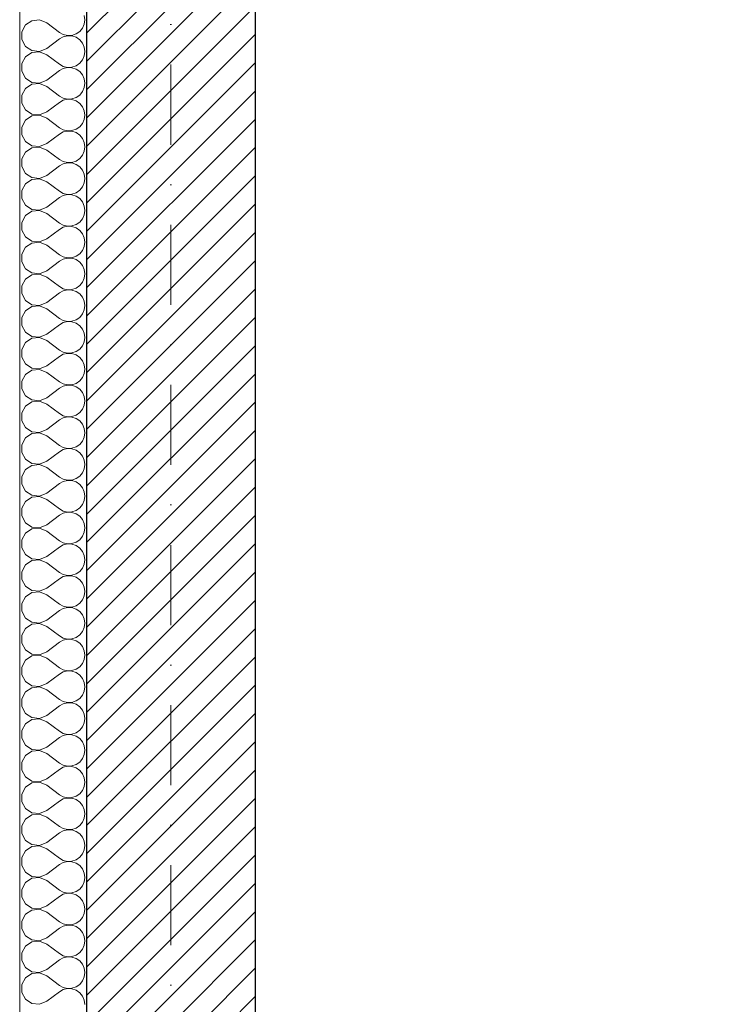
# Model space of a CAD drawing. Header units: millimetres. Extents: x 172139 to 266886, y 89525 to 138225.
# Tile 3 of 72: x 179075 to 180657, y 107929 to 110143. Entities that reach past the tile are written whole.
import ezdxf

# ---------------------------------------------------------------- set-up
doc = ezdxf.new("R2010")
doc.units = ezdxf.units.MM
doc.header["$MEASUREMENT"] = 0
doc.linetypes.add('Kropki i Kreski', pattern=[360, 180, -90, 0, -90])
for name, color, linetype in [('Konstrukcja - Siatki mod', 7, 'Continuous'), ('KR_INW', 7, 'Continuous'), ('NAPIS_SODON', 7, 'Continuous')]:
    doc.layers.add(name, color=color, linetype=linetype)
doc.layers.add('Konstrukcja - Siatki mod_Nr_pióra__48', color=7, linetype='Continuous', lineweight=15, true_color=0xa80f02)
doc.layers.add('KR_INW_Nr_pióra__102', color=7, linetype='Continuous', lineweight=5, true_color=0xcccccc)
for name, color, linetype, lineweight in [('KR_INW_Nr_pióra__101', 252, 'Continuous', 5), ('KR_INW_Nr_pióra__27', 7, 'Continuous', 25), ('KR_INW_Nr_pióra__47', 7, 'Continuous', 15), ('NAPIS_SODON_Nr_pióra__1', 7, 'Continuous', 13)]:
    doc.layers.add(name, color=color, linetype=linetype, lineweight=lineweight)

# ---------------------------------------------------------------- blocks, each defined once
blk = doc.blocks.new('Strop_1', base_point=(179225, 121523.3))
at = {"layer": 'NAPIS_SODON_Nr_pióra__1', "linetype": 'Continuous', "flags": 128}
blk.add_lwpolyline([(179225, 121523.3), (179225.9, 107003.8), (250898.3, 107008.3), (250897.4, 121527.8)], close=True, dxfattribs=at)
blk = doc.blocks.new('*X135')
at = {"layer": 'KR_INW_Nr_pióra__102', "linetype": 'Continuous'}
for p, q in [((179102.4, 110140.8), (179088, 110131.2)), ((179119.8, 110142.4), (179102.4, 110140.8)), ((179135.8, 110135.7), (179119.8, 110142.4)), ((179221.5, 110142.9), (179220.2, 110152.6)), ((179220.2, 110133.1), (179221.5, 110142.9)), ((179088, 110131.2), (179079.7, 110115.8)), ((179135.8, 110135.7), (179164.4, 110114.3)), ((179201.8, 110110.9), (179209.9, 110116.5)), ((179209.9, 110116.5), (179216.2, 110124.1)), ((179216.2, 110124.1), (179220.2, 110133.1)), ((179079.7, 110115.8), (179079.7, 110098.4)), ((179079.7, 110098.4), (179088, 110083.1)), ((179135.8, 110078.6), (179164.4, 110100)), ((179164.4, 110114.3), (179173, 110109.5)), ((179173, 110104.8), (179164.4, 110100)), ((179173, 110109.5), (179182.6, 110107.3)), ((179182.6, 110107), (179173, 110104.8)), ((179182.6, 110107.3), (179192.4, 110107.8)), ((179192.4, 110106.5), (179182.6, 110107)), ((179192.4, 110107.8), (179201.8, 110110.9)), ((179201.8, 110103.4), (179192.4, 110106.5)), ((179209.9, 110097.8), (179201.8, 110103.4)), ((179216.2, 110090.2), (179209.9, 110097.8)), ((179088, 110083.1), (179102.4, 110073.5)), ((179102.4, 110073.5), (179119.8, 110071.8)), ((179119.8, 110071.8), (179135.8, 110078.6)), ((179220.2, 110081.2), (179216.2, 110090.2)), ((179221.5, 110071.4), (179220.2, 110081.2)), ((179088, 110059.7), (179079.7, 110044.4)), ((179102.4, 110069.4), (179088, 110059.7)), ((179119.8, 110071), (179102.4, 110069.4)), ((179135.8, 110064.3), (179119.8, 110071)), ((179135.8, 110064.3), (179164.4, 110042.9)), ((179209.9, 110045.1), (179216.2, 110052.7)), ((179216.2, 110052.7), (179220.2, 110061.7)), ((179220.2, 110061.7), (179221.5, 110071.4)), ((179079.7, 110044.4), (179079.7, 110027)), ((179135.8, 110007.1), (179164.4, 110028.6)), ((179164.4, 110042.9), (179173, 110038.1)), ((179173, 110033.3), (179164.4, 110028.6)), ((179173, 110038.1), (179182.6, 110035.9)), ((179182.6, 110035.6), (179173, 110033.3)), ((179182.6, 110035.9), (179192.4, 110036.3)), ((179192.4, 110035.1), (179182.6, 110035.6)), ((179192.4, 110036.3), (179201.8, 110039.5)), ((179201.8, 110031.9), (179192.4, 110035.1)), ((179201.8, 110039.5), (179209.9, 110045.1)), ((179209.9, 110026.4), (179201.8, 110031.9)), ((179079.7, 110027), (179088, 110011.7)), ((179088, 110011.7), (179102.4, 110002.1)), ((179119.8, 110000.4), (179135.8, 110007.1)), ((179216.2, 110018.8), (179209.9, 110026.4)), ((179220.2, 110009.8), (179216.2, 110018.8)), ((179221.5, 110000), (179220.2, 110009.8)), ((179088, 109988.3), (179079.7, 109973)), ((179102.4, 109997.9), (179088, 109988.3)), ((179102.4, 110002.1), (179119.8, 110000.4)), ((179119.8, 109999.6), (179102.4, 109997.9)), ((179135.8, 109992.9), (179119.8, 109999.6)), ((179135.8, 109992.9), (179164.4, 109971.4)), ((179216.2, 109981.2), (179220.2, 109990.2)), ((179220.2, 109990.2), (179221.5, 110000)), ((179079.7, 109973), (179079.7, 109955.6)), ((179164.4, 109971.4), (179173, 109966.7)), ((179173, 109961.9), (179164.4, 109957.1)), ((179173, 109966.7), (179182.6, 109964.4)), ((179182.6, 109964.1), (179173, 109961.9)), ((179182.6, 109964.4), (179192.4, 109964.9)), ((179192.4, 109963.7), (179182.6, 109964.1)), ((179192.4, 109964.9), (179201.8, 109968.1)), ((179201.8, 109960.5), (179192.4, 109963.7)), ((179201.8, 109968.1), (179209.9, 109973.6)), ((179209.9, 109973.6), (179216.2, 109981.2)), ((179079.7, 109955.6), (179088, 109940.3)), ((179088, 109940.3), (179102.4, 109930.6)), ((179135.8, 109935.7), (179164.4, 109957.1)), ((179209.9, 109954.9), (179201.8, 109960.5)), ((179216.2, 109947.3), (179209.9, 109954.9)), ((179220.2, 109938.3), (179216.2, 109947.3)), ((179102.4, 109926.5), (179088, 109916.9)), ((179102.4, 109930.6), (179119.8, 109929)), ((179119.8, 109928.2), (179102.4, 109926.5)), ((179119.8, 109929), (179135.8, 109935.7)), ((179135.8, 109921.4), (179119.8, 109928.2)), ((179135.8, 109921.4), (179164.4, 109900)), ((179216.2, 109909.8), (179220.2, 109918.8)), ((179221.5, 109928.6), (179220.2, 109938.3)), ((179220.2, 109918.8), (179221.5, 109928.6)), ((179088, 109916.9), (179079.7, 109901.6)), ((179079.7, 109901.6), (179079.7, 109884.2)), ((179164.4, 109900), (179173, 109895.2)), ((179173, 109895.2), (179182.6, 109893)), ((179192.4, 109893.5), (179201.8, 109896.6)), ((179201.8, 109896.6), (179209.9, 109902.2)), ((179209.9, 109902.2), (179216.2, 109909.8)), ((179079.7, 109884.2), (179088, 109868.8)), ((179135.8, 109864.3), (179164.4, 109885.7)), ((179173, 109890.5), (179164.4, 109885.7)), ((179182.6, 109892.7), (179173, 109890.5)), ((179182.6, 109893), (179192.4, 109893.5)), ((179192.4, 109892.2), (179182.6, 109892.7)), ((179201.8, 109889.1), (179192.4, 109892.2)), ((179209.9, 109883.5), (179201.8, 109889.1)), ((179216.2, 109875.9), (179209.9, 109883.5)), ((179220.2, 109866.9), (179216.2, 109875.9)), ((179088, 109868.8), (179102.4, 109859.2)), ((179102.4, 109855.1), (179088, 109845.5)), ((179102.4, 109859.2), (179119.8, 109857.6)), ((179119.8, 109856.7), (179102.4, 109855.1)), ((179119.8, 109857.6), (179135.8, 109864.3)), ((179135.8, 109850), (179119.8, 109856.7)), ((179221.5, 109857.1), (179220.2, 109866.9)), ((179220.2, 109847.4), (179221.5, 109857.1)), ((179088, 109845.5), (179079.7, 109830.1)), ((179079.7, 109830.1), (179079.7, 109812.7)), ((179135.8, 109850), (179164.4, 109828.6)), ((179164.4, 109828.6), (179173, 109823.8)), ((179201.8, 109825.2), (179209.9, 109830.8)), ((179209.9, 109830.8), (179216.2, 109838.4)), ((179216.2, 109838.4), (179220.2, 109847.4)), ((179079.7, 109812.7), (179088, 109797.4)), ((179135.8, 109792.9), (179164.4, 109814.3)), ((179173, 109819.1), (179164.4, 109814.3)), ((179173, 109823.8), (179182.6, 109821.6)), ((179182.6, 109821.3), (179173, 109819.1)), ((179182.6, 109821.6), (179192.4, 109822.1)), ((179192.4, 109820.8), (179182.6, 109821.3)), ((179192.4, 109822.1), (179201.8, 109825.2)), ((179201.8, 109817.7), (179192.4, 109820.8)), ((179209.9, 109812.1), (179201.8, 109817.7)), ((179216.2, 109804.5), (179209.9, 109812.1)), ((179088, 109797.4), (179102.4, 109787.8)), ((179102.4, 109787.8), (179119.8, 109786.1)), ((179119.8, 109785.3), (179102.4, 109783.7)), ((179119.8, 109786.1), (179135.8, 109792.9)), ((179135.8, 109778.6), (179119.8, 109785.3)), ((179220.2, 109795.5), (179216.2, 109804.5)), ((179221.5, 109785.7), (179220.2, 109795.5)), ((179220.2, 109776), (179221.5, 109785.7)), ((179088, 109774), (179079.7, 109758.7)), ((179102.4, 109783.7), (179088, 109774)), ((179135.8, 109778.6), (179164.4, 109757.1)), ((179209.9, 109759.4), (179216.2, 109766.9)), ((179216.2, 109766.9), (179220.2, 109776)), ((179079.7, 109758.7), (179079.7, 109741.3)), ((179079.7, 109741.3), (179088, 109726)), ((179135.8, 109721.4), (179164.4, 109742.9)), ((179164.4, 109757.1), (179173, 109752.4)), ((179173, 109747.6), (179164.4, 109742.9)), ((179173, 109752.4), (179182.6, 109750.1)), ((179182.6, 109749.9), (179173, 109747.6)), ((179182.6, 109750.1), (179192.4, 109750.6)), ((179192.4, 109749.4), (179182.6, 109749.9)), ((179192.4, 109750.6), (179201.8, 109753.8)), ((179201.8, 109746.2), (179192.4, 109749.4)), ((179201.8, 109753.8), (179209.9, 109759.4)), ((179209.9, 109740.6), (179201.8, 109746.2)), ((179216.2, 109733.1), (179209.9, 109740.6)), ((179088, 109726), (179102.4, 109716.3)), ((179119.8, 109714.7), (179135.8, 109721.4)), ((179220.2, 109724), (179216.2, 109733.1)), ((179221.5, 109714.3), (179220.2, 109724)), ((179088, 109702.6), (179079.7, 109687.3)), ((179102.4, 109712.2), (179088, 109702.6)), ((179102.4, 109716.3), (179119.8, 109714.7)), ((179119.8, 109713.9), (179102.4, 109712.2)), ((179135.8, 109707.1), (179119.8, 109713.9)), ((179135.8, 109707.1), (179164.4, 109685.7)), ((179216.2, 109695.5), (179220.2, 109704.5)), ((179220.2, 109704.5), (179221.5, 109714.3)), ((179079.7, 109687.3), (179079.7, 109669.9)), ((179164.4, 109685.7), (179173, 109680.9)), ((179173, 109676.2), (179164.4, 109671.4)), ((179173, 109680.9), (179182.6, 109678.7)), ((179182.6, 109678.4), (179173, 109676.2)), ((179182.6, 109678.7), (179192.4, 109679.2)), ((179192.4, 109677.9), (179182.6, 109678.4)), ((179192.4, 109679.2), (179201.8, 109682.3)), ((179201.8, 109674.8), (179192.4, 109677.9)), ((179201.8, 109682.3), (179209.9, 109687.9)), ((179209.9, 109669.2), (179201.8, 109674.8)), ((179209.9, 109687.9), (179216.2, 109695.5)), ((179079.7, 109669.9), (179088, 109654.5)), ((179088, 109654.5), (179102.4, 109644.9)), ((179135.8, 109650), (179164.4, 109671.4)), ((179216.2, 109661.6), (179209.9, 109669.2)), ((179220.2, 109652.6), (179216.2, 109661.6)), ((179221.5, 109642.9), (179220.2, 109652.6)), ((179088, 109631.2), (179079.7, 109615.8)), ((179102.4, 109640.8), (179088, 109631.2)), ((179102.4, 109644.9), (179119.8, 109643.3)), ((179119.8, 109642.4), (179102.4, 109640.8)), ((179119.8, 109643.3), (179135.8, 109650)), ((179135.8, 109635.7), (179119.8, 109642.4)), ((179135.8, 109635.7), (179164.4, 109614.3)), ((179216.2, 109624.1), (179220.2, 109633.1)), ((179220.2, 109633.1), (179221.5, 109642.9)), ((179079.7, 109615.8), (179079.7, 109598.4)), ((179164.4, 109614.3), (179173, 109609.5)), ((179173, 109609.5), (179182.6, 109607.3)), ((179182.6, 109607.3), (179192.4, 109607.8)), ((179192.4, 109607.8), (179201.8, 109610.9)), ((179201.8, 109610.9), (179209.9, 109616.5)), ((179209.9, 109616.5), (179216.2, 109624.1)), ((179079.7, 109598.4), (179088, 109583.1)), ((179135.8, 109578.6), (179164.4, 109600)), ((179173, 109604.8), (179164.4, 109600)), ((179182.6, 109607), (179173, 109604.8)), ((179192.4, 109606.5), (179182.6, 109607)), ((179201.8, 109603.4), (179192.4, 109606.5)), ((179209.9, 109597.8), (179201.8, 109603.4)), ((179216.2, 109590.2), (179209.9, 109597.8)), ((179220.2, 109581.2), (179216.2, 109590.2)), ((179088, 109583.1), (179102.4, 109573.5)), ((179102.4, 109569.4), (179088, 109559.7)), ((179102.4, 109573.5), (179119.8, 109571.8)), ((179119.8, 109571), (179102.4, 109569.4)), ((179119.8, 109571.8), (179135.8, 109578.6)), ((179135.8, 109564.3), (179119.8, 109571)), ((179135.8, 109564.3), (179164.4, 109542.9)), ((179221.5, 109571.4), (179220.2, 109581.2)), ((179220.2, 109561.7), (179221.5, 109571.4)), ((179088, 109559.7), (179079.7, 109544.4)), ((179079.7, 109544.4), (179079.7, 109527)), ((179164.4, 109542.9), (179173, 109538.1)), ((179201.8, 109539.5), (179209.9, 109545.1)), ((179209.9, 109545.1), (179216.2, 109552.7)), ((179216.2, 109552.7), (179220.2, 109561.7)), ((179079.7, 109527), (179088, 109511.7)), ((179135.8, 109507.1), (179164.4, 109528.6)), ((179173, 109533.3), (179164.4, 109528.6)), ((179173, 109538.1), (179182.6, 109535.9)), ((179182.6, 109535.6), (179173, 109533.3)), ((179182.6, 109535.9), (179192.4, 109536.3)), ((179192.4, 109535.1), (179182.6, 109535.6)), ((179192.4, 109536.3), (179201.8, 109539.5)), ((179201.8, 109531.9), (179192.4, 109535.1)), ((179209.9, 109526.4), (179201.8, 109531.9)), ((179216.2, 109518.8), (179209.9, 109526.4)), ((179220.2, 109509.8), (179216.2, 109518.8)), ((179088, 109511.7), (179102.4, 109502.1)), ((179102.4, 109497.9), (179088, 109488.3)), ((179102.4, 109502.1), (179119.8, 109500.4)), ((179119.8, 109499.6), (179102.4, 109497.9)), ((179119.8, 109500.4), (179135.8, 109507.1)), ((179135.8, 109492.9), (179119.8, 109499.6)), ((179221.5, 109500), (179220.2, 109509.8)), ((179220.2, 109490.2), (179221.5, 109500)), ((179088, 109488.3), (179079.7, 109473)), ((179135.8, 109492.9), (179164.4, 109471.4)), ((179209.9, 109473.6), (179216.2, 109481.2)), ((179216.2, 109481.2), (179220.2, 109490.2)), ((179079.7, 109473), (179079.7, 109455.6)), ((179079.7, 109455.6), (179088, 109440.3)), ((179135.8, 109435.7), (179164.4, 109457.1)), ((179164.4, 109471.4), (179173, 109466.7)), ((179173, 109461.9), (179164.4, 109457.1)), ((179173, 109466.7), (179182.6, 109464.4)), ((179182.6, 109464.1), (179173, 109461.9)), ((179182.6, 109464.4), (179192.4, 109464.9)), ((179192.4, 109463.7), (179182.6, 109464.1)), ((179192.4, 109464.9), (179201.8, 109468.1)), ((179201.8, 109460.5), (179192.4, 109463.7)), ((179201.8, 109468.1), (179209.9, 109473.6)), ((179209.9, 109454.9), (179201.8, 109460.5)), ((179216.2, 109447.3), (179209.9, 109454.9)), ((179088, 109440.3), (179102.4, 109430.6)), ((179102.4, 109430.6), (179119.8, 109429)), ((179119.8, 109429), (179135.8, 109435.7)), ((179220.2, 109438.3), (179216.2, 109447.3)), ((179221.5, 109428.6), (179220.2, 109438.3)), ((179088, 109416.9), (179079.7, 109401.6)), ((179102.4, 109426.5), (179088, 109416.9)), ((179119.8, 109428.2), (179102.4, 109426.5)), ((179135.8, 109421.4), (179119.8, 109428.2)), ((179135.8, 109421.4), (179164.4, 109400)), ((179209.9, 109402.2), (179216.2, 109409.8)), ((179216.2, 109409.8), (179220.2, 109418.8)), ((179220.2, 109418.8), (179221.5, 109428.6)), ((179079.7, 109401.6), (179079.7, 109384.2)), ((179135.8, 109364.3), (179164.4, 109385.7)), ((179164.4, 109400), (179173, 109395.2)), ((179173, 109390.5), (179164.4, 109385.7)), ((179173, 109395.2), (179182.6, 109393)), ((179182.6, 109392.7), (179173, 109390.5)), ((179182.6, 109393), (179192.4, 109393.5)), ((179192.4, 109392.2), (179182.6, 109392.7)), ((179192.4, 109393.5), (179201.8, 109396.6)), ((179201.8, 109389.1), (179192.4, 109392.2)), ((179201.8, 109396.6), (179209.9, 109402.2)), ((179209.9, 109383.5), (179201.8, 109389.1)), ((179079.7, 109384.2), (179088, 109368.8)), ((179088, 109368.8), (179102.4, 109359.2)), ((179119.8, 109357.6), (179135.8, 109364.3)), ((179216.2, 109375.9), (179209.9, 109383.5)), ((179220.2, 109366.9), (179216.2, 109375.9)), ((179221.5, 109357.1), (179220.2, 109366.9)), ((179088, 109345.5), (179079.7, 109330.1)), ((179102.4, 109355.1), (179088, 109345.5)), ((179102.4, 109359.2), (179119.8, 109357.6)), ((179119.8, 109356.7), (179102.4, 109355.1)), ((179135.8, 109350), (179119.8, 109356.7)), ((179135.8, 109350), (179164.4, 109328.6)), ((179216.2, 109338.4), (179220.2, 109347.4)), ((179220.2, 109347.4), (179221.5, 109357.1)), ((179079.7, 109330.1), (179079.7, 109312.7)), ((179164.4, 109328.6), (179173, 109323.8)), ((179173, 109323.8), (179182.6, 109321.6)), ((179182.6, 109321.3), (179173, 109319.1)), ((179182.6, 109321.6), (179192.4, 109322.1)), ((179192.4, 109320.8), (179182.6, 109321.3)), ((179192.4, 109322.1), (179201.8, 109325.2)), ((179201.8, 109317.7), (179192.4, 109320.8)), ((179201.8, 109325.2), (179209.9, 109330.8)), ((179209.9, 109330.8), (179216.2, 109338.4)), ((179079.7, 109312.7), (179088, 109297.4)), ((179088, 109297.4), (179102.4, 109287.8)), ((179135.8, 109292.9), (179164.4, 109314.3)), ((179173, 109319.1), (179164.4, 109314.3)), ((179209.9, 109312.1), (179201.8, 109317.7)), ((179216.2, 109304.5), (179209.9, 109312.1)), ((179220.2, 109295.5), (179216.2, 109304.5)), ((179102.4, 109283.7), (179088, 109274)), ((179102.4, 109287.8), (179119.8, 109286.1)), ((179119.8, 109285.3), (179102.4, 109283.7)), ((179119.8, 109286.1), (179135.8, 109292.9)), ((179135.8, 109278.6), (179119.8, 109285.3)), ((179135.8, 109278.6), (179164.4, 109257.1)), ((179216.2, 109266.9), (179220.2, 109276)), ((179221.5, 109285.7), (179220.2, 109295.5)), ((179220.2, 109276), (179221.5, 109285.7)), ((179088, 109274), (179079.7, 109258.7)), ((179079.7, 109258.7), (179079.7, 109241.3)), ((179164.4, 109257.1), (179173, 109252.4)), ((179192.4, 109250.6), (179201.8, 109253.8)), ((179201.8, 109253.8), (179209.9, 109259.4)), ((179209.9, 109259.4), (179216.2, 109266.9)), ((179079.7, 109241.3), (179088, 109226)), ((179135.8, 109221.4), (179164.4, 109242.9)), ((179173, 109247.6), (179164.4, 109242.9)), ((179173, 109252.4), (179182.6, 109250.1)), ((179182.6, 109249.9), (179173, 109247.6)), ((179182.6, 109250.1), (179192.4, 109250.6)), ((179192.4, 109249.4), (179182.6, 109249.9)), ((179201.8, 109246.2), (179192.4, 109249.4)), ((179209.9, 109240.6), (179201.8, 109246.2)), ((179216.2, 109233.1), (179209.9, 109240.6)), ((179220.2, 109224), (179216.2, 109233.1)), ((179088, 109226), (179102.4, 109216.3)), ((179102.4, 109212.2), (179088, 109202.6)), ((179102.4, 109216.3), (179119.8, 109214.7)), ((179119.8, 109213.9), (179102.4, 109212.2)), ((179119.8, 109214.7), (179135.8, 109221.4)), ((179135.8, 109207.1), (179119.8, 109213.9)), ((179221.5, 109214.3), (179220.2, 109224)), ((179220.2, 109204.5), (179221.5, 109214.3)), ((179088, 109202.6), (179079.7, 109187.3)), ((179079.7, 109187.3), (179079.7, 109169.9)), ((179135.8, 109207.1), (179164.4, 109185.7)), ((179201.8, 109182.3), (179209.9, 109187.9)), ((179209.9, 109187.9), (179216.2, 109195.5)), ((179216.2, 109195.5), (179220.2, 109204.5)), ((179079.7, 109169.9), (179088, 109154.5)), ((179135.8, 109150), (179164.4, 109171.4)), ((179164.4, 109185.7), (179173, 109180.9)), ((179173, 109176.2), (179164.4, 109171.4)), ((179173, 109180.9), (179182.6, 109178.7)), ((179182.6, 109178.4), (179173, 109176.2)), ((179182.6, 109178.7), (179192.4, 109179.2)), ((179192.4, 109177.9), (179182.6, 109178.4)), ((179192.4, 109179.2), (179201.8, 109182.3)), ((179201.8, 109174.8), (179192.4, 109177.9)), ((179209.9, 109169.2), (179201.8, 109174.8)), ((179216.2, 109161.6), (179209.9, 109169.2)), ((179088, 109154.5), (179102.4, 109144.9)), ((179102.4, 109144.9), (179119.8, 109143.3)), ((179119.8, 109142.4), (179102.4, 109140.8)), ((179119.8, 109143.3), (179135.8, 109150)), ((179135.8, 109135.7), (179119.8, 109142.4)), ((179220.2, 109152.6), (179216.2, 109161.6)), ((179221.5, 109142.9), (179220.2, 109152.6)), ((179220.2, 109133.1), (179221.5, 109142.9)), ((179088, 109131.2), (179079.7, 109115.8)), ((179102.4, 109140.8), (179088, 109131.2)), ((179135.8, 109135.7), (179164.4, 109114.3)), ((179209.9, 109116.5), (179216.2, 109124.1)), ((179216.2, 109124.1), (179220.2, 109133.1)), ((179079.7, 109115.8), (179079.7, 109098.4)), ((179079.7, 109098.4), (179088, 109083.1)), ((179135.8, 109078.6), (179164.4, 109100)), ((179164.4, 109114.3), (179173, 109109.5)), ((179173, 109104.8), (179164.4, 109100)), ((179173, 109109.5), (179182.6, 109107.3)), ((179182.6, 109107), (179173, 109104.8)), ((179182.6, 109107.3), (179192.4, 109107.8)), ((179192.4, 109106.5), (179182.6, 109107)), ((179192.4, 109107.8), (179201.8, 109110.9)), ((179201.8, 109103.4), (179192.4, 109106.5)), ((179201.8, 109110.9), (179209.9, 109116.5)), ((179209.9, 109097.8), (179201.8, 109103.4)), ((179088, 109083.1), (179102.4, 109073.5)), ((179119.8, 109071.8), (179135.8, 109078.6)), ((179216.2, 109090.2), (179209.9, 109097.8)), ((179220.2, 109081.2), (179216.2, 109090.2)), ((179221.5, 109071.4), (179220.2, 109081.2)), ((179088, 109059.7), (179079.7, 109044.4)), ((179102.4, 109069.4), (179088, 109059.7)), ((179102.4, 109073.5), (179119.8, 109071.8)), ((179119.8, 109071), (179102.4, 109069.4)), ((179135.8, 109064.3), (179119.8, 109071)), ((179135.8, 109064.3), (179164.4, 109042.9)), ((179216.2, 109052.7), (179220.2, 109061.7)), ((179220.2, 109061.7), (179221.5, 109071.4)), ((179079.7, 109044.4), (179079.7, 109027)), ((179164.4, 109042.9), (179173, 109038.1)), ((179173, 109033.3), (179164.4, 109028.6)), ((179173, 109038.1), (179182.6, 109035.9)), ((179182.6, 109035.6), (179173, 109033.3)), ((179182.6, 109035.9), (179192.4, 109036.3)), ((179192.4, 109035.1), (179182.6, 109035.6)), ((179192.4, 109036.3), (179201.8, 109039.5)), ((179201.8, 109031.9), (179192.4, 109035.1)), ((179201.8, 109039.5), (179209.9, 109045.1)), ((179209.9, 109026.4), (179201.8, 109031.9)), ((179209.9, 109045.1), (179216.2, 109052.7)), ((179079.7, 109027), (179088, 109011.7)), ((179088, 109011.7), (179102.4, 109002.1)), ((179135.8, 109007.1), (179164.4, 109028.6)), ((179216.2, 109018.8), (179209.9, 109026.4)), ((179220.2, 109009.8), (179216.2, 109018.8)), ((179221.5, 109000), (179220.2, 109009.8)), ((179088, 108988.3), (179079.7, 108973)), ((179102.4, 108997.9), (179088, 108988.3)), ((179102.4, 109002.1), (179119.8, 109000.4)), ((179119.8, 108999.6), (179102.4, 108997.9)), ((179119.8, 109000.4), (179135.8, 109007.1)), ((179135.8, 108992.9), (179119.8, 108999.6)), ((179135.8, 108992.9), (179164.4, 108971.4)), ((179216.2, 108981.2), (179220.2, 108990.2)), ((179220.2, 108990.2), (179221.5, 109000)), ((179079.7, 108973), (179079.7, 108955.6)), ((179164.4, 108971.4), (179173, 108966.7)), ((179173, 108966.7), (179182.6, 108964.4)), ((179192.4, 108964.9), (179201.8, 108968.1)), ((179201.8, 108968.1), (179209.9, 108973.6)), ((179209.9, 108973.6), (179216.2, 108981.2)), ((179079.7, 108955.6), (179088, 108940.3)), ((179135.8, 108935.7), (179164.4, 108957.1)), ((179173, 108961.9), (179164.4, 108957.1)), ((179182.6, 108964.1), (179173, 108961.9)), ((179182.6, 108964.4), (179192.4, 108964.9)), ((179192.4, 108963.7), (179182.6, 108964.1)), ((179201.8, 108960.5), (179192.4, 108963.7)), ((179209.9, 108954.9), (179201.8, 108960.5)), ((179216.2, 108947.3), (179209.9, 108954.9)), ((179220.2, 108938.3), (179216.2, 108947.3)), ((179088, 108940.3), (179102.4, 108930.6)), ((179102.4, 108926.5), (179088, 108916.9)), ((179102.4, 108930.6), (179119.8, 108929)), ((179119.8, 108928.2), (179102.4, 108926.5)), ((179119.8, 108929), (179135.8, 108935.7)), ((179135.8, 108921.4), (179119.8, 108928.2)), ((179135.8, 108921.4), (179164.4, 108900)), ((179221.5, 108928.6), (179220.2, 108938.3)), ((179220.2, 108918.8), (179221.5, 108928.6)), ((179088, 108916.9), (179079.7, 108901.6)), ((179079.7, 108901.6), (179079.7, 108884.2)), ((179164.4, 108900), (179173, 108895.2)), ((179201.8, 108896.6), (179209.9, 108902.2)), ((179209.9, 108902.2), (179216.2, 108909.8)), ((179216.2, 108909.8), (179220.2, 108918.8)), ((179079.7, 108884.2), (179088, 108868.8)), ((179135.8, 108864.3), (179164.4, 108885.7)), ((179173, 108890.5), (179164.4, 108885.7)), ((179173, 108895.2), (179182.6, 108893)), ((179182.6, 108892.7), (179173, 108890.5)), ((179182.6, 108893), (179192.4, 108893.5)), ((179192.4, 108892.2), (179182.6, 108892.7)), ((179192.4, 108893.5), (179201.8, 108896.6)), ((179201.8, 108889.1), (179192.4, 108892.2)), ((179209.9, 108883.5), (179201.8, 108889.1)), ((179216.2, 108875.9), (179209.9, 108883.5)), ((179088, 108868.8), (179102.4, 108859.2)), ((179102.4, 108855.1), (179088, 108845.5)), ((179102.4, 108859.2), (179119.8, 108857.6)), ((179119.8, 108856.7), (179102.4, 108855.1)), ((179119.8, 108857.6), (179135.8, 108864.3)), ((179135.8, 108850), (179119.8, 108856.7)), ((179220.2, 108866.9), (179216.2, 108875.9)), ((179221.5, 108857.1), (179220.2, 108866.9)), ((179220.2, 108847.4), (179221.5, 108857.1)), ((179088, 108845.5), (179079.7, 108830.1)), ((179135.8, 108850), (179164.4, 108828.6)), ((179209.9, 108830.8), (179216.2, 108838.4)), ((179216.2, 108838.4), (179220.2, 108847.4)), ((179079.7, 108830.1), (179079.7, 108812.7)), ((179079.7, 108812.7), (179088, 108797.4)), ((179135.8, 108792.9), (179164.4, 108814.3)), ((179164.4, 108828.6), (179173, 108823.8)), ((179173, 108819.1), (179164.4, 108814.3)), ((179173, 108823.8), (179182.6, 108821.6)), ((179182.6, 108821.3), (179173, 108819.1)), ((179182.6, 108821.6), (179192.4, 108822.1)), ((179192.4, 108820.8), (179182.6, 108821.3)), ((179192.4, 108822.1), (179201.8, 108825.2)), ((179201.8, 108817.7), (179192.4, 108820.8)), ((179201.8, 108825.2), (179209.9, 108830.8)), ((179209.9, 108812.1), (179201.8, 108817.7)), ((179216.2, 108804.5), (179209.9, 108812.1)), ((179088, 108797.4), (179102.4, 108787.8)), ((179119.8, 108786.1), (179135.8, 108792.9)), ((179220.2, 108795.5), (179216.2, 108804.5)), ((179221.5, 108785.7), (179220.2, 108795.5)), ((179088, 108774), (179079.7, 108758.7)), ((179102.4, 108783.7), (179088, 108774)), ((179102.4, 108787.8), (179119.8, 108786.1)), ((179119.8, 108785.3), (179102.4, 108783.7)), ((179135.8, 108778.6), (179119.8, 108785.3)), ((179135.8, 108778.6), (179164.4, 108757.1)), ((179209.9, 108759.4), (179216.2, 108766.9)), ((179216.2, 108766.9), (179220.2, 108776)), ((179220.2, 108776), (179221.5, 108785.7)), ((179079.7, 108758.7), (179079.7, 108741.3)), ((179164.4, 108757.1), (179173, 108752.4)), ((179173, 108747.6), (179164.4, 108742.9)), ((179173, 108752.4), (179182.6, 108750.1)), ((179182.6, 108749.9), (179173, 108747.6)), ((179182.6, 108750.1), (179192.4, 108750.6)), ((179192.4, 108749.4), (179182.6, 108749.9)), ((179192.4, 108750.6), (179201.8, 108753.8)), ((179201.8, 108746.2), (179192.4, 108749.4)), ((179201.8, 108753.8), (179209.9, 108759.4)), ((179209.9, 108740.6), (179201.8, 108746.2)), ((179079.7, 108741.3), (179088, 108726)), ((179088, 108726), (179102.4, 108716.3)), ((179119.8, 108714.7), (179135.8, 108721.4)), ((179135.8, 108721.4), (179164.4, 108742.9)), ((179216.2, 108733.1), (179209.9, 108740.6)), ((179220.2, 108724), (179216.2, 108733.1)), ((179221.5, 108714.3), (179220.2, 108724)), ((179088, 108702.6), (179079.7, 108687.3)), ((179102.4, 108712.2), (179088, 108702.6)), ((179102.4, 108716.3), (179119.8, 108714.7)), ((179119.8, 108713.9), (179102.4, 108712.2)), ((179135.8, 108707.1), (179119.8, 108713.9)), ((179135.8, 108707.1), (179164.4, 108685.7)), ((179216.2, 108695.5), (179220.2, 108704.5)), ((179220.2, 108704.5), (179221.5, 108714.3)), ((179079.7, 108687.3), (179079.7, 108669.9)), ((179164.4, 108685.7), (179173, 108680.9)), ((179173, 108680.9), (179182.6, 108678.7)), ((179182.6, 108678.4), (179173, 108676.2)), ((179182.6, 108678.7), (179192.4, 108679.2)), ((179192.4, 108677.9), (179182.6, 108678.4)), ((179192.4, 108679.2), (179201.8, 108682.3)), ((179201.8, 108674.8), (179192.4, 108677.9)), ((179201.8, 108682.3), (179209.9, 108687.9)), ((179209.9, 108687.9), (179216.2, 108695.5)), ((179079.7, 108669.9), (179088, 108654.5)), ((179135.8, 108650), (179164.4, 108671.4)), ((179173, 108676.2), (179164.4, 108671.4)), ((179209.9, 108669.2), (179201.8, 108674.8)), ((179216.2, 108661.6), (179209.9, 108669.2)), ((179220.2, 108652.6), (179216.2, 108661.6)), ((179088, 108654.5), (179102.4, 108644.9)), ((179102.4, 108640.8), (179088, 108631.2)), ((179102.4, 108644.9), (179119.8, 108643.3)), ((179119.8, 108642.4), (179102.4, 108640.8)), ((179119.8, 108643.3), (179135.8, 108650)), ((179135.8, 108635.7), (179119.8, 108642.4)), ((179135.8, 108635.7), (179164.4, 108614.3)), ((179216.2, 108624.1), (179220.2, 108633.1)), ((179221.5, 108642.9), (179220.2, 108652.6)), ((179220.2, 108633.1), (179221.5, 108642.9)), ((179088, 108631.2), (179079.7, 108615.8)), ((179079.7, 108615.8), (179079.7, 108598.4)), ((179164.4, 108614.3), (179173, 108609.5)), ((179192.4, 108607.8), (179201.8, 108610.9)), ((179201.8, 108610.9), (179209.9, 108616.5)), ((179209.9, 108616.5), (179216.2, 108624.1)), ((179079.7, 108598.4), (179088, 108583.1)), ((179135.8, 108578.6), (179164.4, 108600)), ((179173, 108604.8), (179164.4, 108600)), ((179173, 108609.5), (179182.6, 108607.3)), ((179182.6, 108607), (179173, 108604.8)), ((179182.6, 108607.3), (179192.4, 108607.8)), ((179192.4, 108606.5), (179182.6, 108607)), ((179201.8, 108603.4), (179192.4, 108606.5)), ((179209.9, 108597.8), (179201.8, 108603.4)), ((179216.2, 108590.2), (179209.9, 108597.8)), ((179220.2, 108581.2), (179216.2, 108590.2)), ((179088, 108583.1), (179102.4, 108573.5)), ((179102.4, 108569.4), (179088, 108559.7)), ((179102.4, 108573.5), (179119.8, 108571.8)), ((179119.8, 108571), (179102.4, 108569.4)), ((179119.8, 108571.8), (179135.8, 108578.6)), ((179135.8, 108564.3), (179119.8, 108571)), ((179221.5, 108571.4), (179220.2, 108581.2)), ((179220.2, 108561.7), (179221.5, 108571.4)), ((179088, 108559.7), (179079.7, 108544.4)), ((179079.7, 108544.4), (179079.7, 108527)), ((179135.8, 108564.3), (179164.4, 108542.9)), ((179201.8, 108539.5), (179209.9, 108545.1)), ((179209.9, 108545.1), (179216.2, 108552.7)), ((179216.2, 108552.7), (179220.2, 108561.7)), ((179079.7, 108527), (179088, 108511.7)), ((179135.8, 108507.1), (179164.4, 108528.6)), ((179164.4, 108542.9), (179173, 108538.1)), ((179173, 108533.3), (179164.4, 108528.6)), ((179173, 108538.1), (179182.6, 108535.9)), ((179182.6, 108535.6), (179173, 108533.3)), ((179182.6, 108535.9), (179192.4, 108536.3)), ((179192.4, 108535.1), (179182.6, 108535.6)), ((179192.4, 108536.3), (179201.8, 108539.5)), ((179201.8, 108531.9), (179192.4, 108535.1)), ((179209.9, 108526.4), (179201.8, 108531.9)), ((179216.2, 108518.8), (179209.9, 108526.4)), ((179088, 108511.7), (179102.4, 108502.1)), ((179102.4, 108502.1), (179119.8, 108500.4)), ((179119.8, 108500.4), (179135.8, 108507.1)), ((179220.2, 108509.8), (179216.2, 108518.8)), ((179221.5, 108500), (179220.2, 108509.8)), ((179220.2, 108490.2), (179221.5, 108500)), ((179088, 108488.3), (179079.7, 108473)), ((179102.4, 108497.9), (179088, 108488.3)), ((179119.8, 108499.6), (179102.4, 108497.9)), ((179135.8, 108492.9), (179119.8, 108499.6)), ((179135.8, 108492.9), (179164.4, 108471.4)), ((179209.9, 108473.6), (179216.2, 108481.2)), ((179216.2, 108481.2), (179220.2, 108490.2)), ((179079.7, 108473), (179079.7, 108455.6)), ((179135.8, 108435.7), (179164.4, 108457.1)), ((179164.4, 108471.4), (179173, 108466.7)), ((179173, 108461.9), (179164.4, 108457.1)), ((179173, 108466.7), (179182.6, 108464.4)), ((179182.6, 108464.1), (179173, 108461.9)), ((179182.6, 108464.4), (179192.4, 108464.9)), ((179192.4, 108463.7), (179182.6, 108464.1)), ((179192.4, 108464.9), (179201.8, 108468.1)), ((179201.8, 108460.5), (179192.4, 108463.7)), ((179201.8, 108468.1), (179209.9, 108473.6)), ((179209.9, 108454.9), (179201.8, 108460.5)), ((179079.7, 108455.6), (179088, 108440.3)), ((179088, 108440.3), (179102.4, 108430.6)), ((179119.8, 108429), (179135.8, 108435.7)), ((179216.2, 108447.3), (179209.9, 108454.9)), ((179220.2, 108438.3), (179216.2, 108447.3)), ((179221.5, 108428.6), (179220.2, 108438.3)), ((179088, 108416.9), (179079.7, 108401.6)), ((179102.4, 108426.5), (179088, 108416.9)), ((179102.4, 108430.6), (179119.8, 108429)), ((179119.8, 108428.2), (179102.4, 108426.5)), ((179135.8, 108421.4), (179119.8, 108428.2)), ((179135.8, 108421.4), (179164.4, 108400)), ((179216.2, 108409.8), (179220.2, 108418.8)), ((179220.2, 108418.8), (179221.5, 108428.6)), ((179079.7, 108401.6), (179079.7, 108384.2)), ((179164.4, 108400), (179173, 108395.2)), ((179173, 108390.5), (179164.4, 108385.7)), ((179173, 108395.2), (179182.6, 108393)), ((179182.6, 108392.7), (179173, 108390.5)), ((179182.6, 108393), (179192.4, 108393.5)), ((179192.4, 108392.2), (179182.6, 108392.7)), ((179192.4, 108393.5), (179201.8, 108396.6)), ((179201.8, 108389.1), (179192.4, 108392.2)), ((179201.8, 108396.6), (179209.9, 108402.2)), ((179209.9, 108402.2), (179216.2, 108409.8)), ((179079.7, 108384.2), (179088, 108368.8)), ((179088, 108368.8), (179102.4, 108359.2)), ((179135.8, 108364.3), (179164.4, 108385.7)), ((179209.9, 108383.5), (179201.8, 108389.1)), ((179216.2, 108375.9), (179209.9, 108383.5)), ((179220.2, 108366.9), (179216.2, 108375.9)), ((179088, 108345.5), (179079.7, 108330.1)), ((179102.4, 108355.1), (179088, 108345.5)), ((179102.4, 108359.2), (179119.8, 108357.6)), ((179119.8, 108356.7), (179102.4, 108355.1)), ((179119.8, 108357.6), (179135.8, 108364.3)), ((179135.8, 108350), (179119.8, 108356.7)), ((179135.8, 108350), (179164.4, 108328.6)), ((179216.2, 108338.4), (179220.2, 108347.4)), ((179221.5, 108357.1), (179220.2, 108366.9)), ((179220.2, 108347.4), (179221.5, 108357.1)), ((179079.7, 108330.1), (179079.7, 108312.7)), ((179164.4, 108328.6), (179173, 108323.8)), ((179173, 108323.8), (179182.6, 108321.6)), ((179192.4, 108322.1), (179201.8, 108325.2)), ((179201.8, 108325.2), (179209.9, 108330.8)), ((179209.9, 108330.8), (179216.2, 108338.4)), ((179079.7, 108312.7), (179088, 108297.4)), ((179135.8, 108292.9), (179164.4, 108314.3)), ((179173, 108319.1), (179164.4, 108314.3)), ((179182.6, 108321.3), (179173, 108319.1)), ((179182.6, 108321.6), (179192.4, 108322.1)), ((179192.4, 108320.8), (179182.6, 108321.3)), ((179201.8, 108317.7), (179192.4, 108320.8)), ((179209.9, 108312.1), (179201.8, 108317.7)), ((179216.2, 108304.5), (179209.9, 108312.1)), ((179220.2, 108295.5), (179216.2, 108304.5)), ((179088, 108297.4), (179102.4, 108287.8)), ((179102.4, 108283.7), (179088, 108274)), ((179102.4, 108287.8), (179119.8, 108286.1)), ((179119.8, 108285.3), (179102.4, 108283.7)), ((179119.8, 108286.1), (179135.8, 108292.9)), ((179135.8, 108278.6), (179119.8, 108285.3)), ((179135.8, 108278.6), (179164.4, 108257.1)), ((179221.5, 108285.7), (179220.2, 108295.5)), ((179220.2, 108276), (179221.5, 108285.7)), ((179088, 108274), (179079.7, 108258.7)), ((179079.7, 108258.7), (179079.7, 108241.3)), ((179164.4, 108257.1), (179173, 108252.4)), ((179201.8, 108253.8), (179209.9, 108259.4)), ((179209.9, 108259.4), (179216.2, 108266.9)), ((179216.2, 108266.9), (179220.2, 108276)), ((179079.7, 108241.3), (179088, 108226)), ((179135.8, 108221.4), (179164.4, 108242.9)), ((179173, 108247.6), (179164.4, 108242.9)), ((179173, 108252.4), (179182.6, 108250.1)), ((179182.6, 108249.9), (179173, 108247.6)), ((179182.6, 108250.1), (179192.4, 108250.6)), ((179192.4, 108249.4), (179182.6, 108249.9)), ((179192.4, 108250.6), (179201.8, 108253.8)), ((179201.8, 108246.2), (179192.4, 108249.4)), ((179209.9, 108240.6), (179201.8, 108246.2)), ((179216.2, 108233.1), (179209.9, 108240.6)), ((179088, 108226), (179102.4, 108216.3)), ((179102.4, 108212.2), (179088, 108202.6)), ((179102.4, 108216.3), (179119.8, 108214.7)), ((179119.8, 108213.9), (179102.4, 108212.2)), ((179119.8, 108214.7), (179135.8, 108221.4)), ((179135.8, 108207.1), (179119.8, 108213.9)), ((179220.2, 108224), (179216.2, 108233.1)), ((179221.5, 108214.3), (179220.2, 108224)), ((179220.2, 108204.5), (179221.5, 108214.3)), ((179088, 108202.6), (179079.7, 108187.3)), ((179135.8, 108207.1), (179164.4, 108185.7)), ((179209.9, 108187.9), (179216.2, 108195.5)), ((179216.2, 108195.5), (179220.2, 108204.5)), ((179079.7, 108187.3), (179079.7, 108169.9)), ((179079.7, 108169.9), (179088, 108154.5)), ((179135.8, 108150), (179164.4, 108171.4)), ((179164.4, 108185.7), (179173, 108180.9)), ((179173, 108176.2), (179164.4, 108171.4)), ((179173, 108180.9), (179182.6, 108178.7)), ((179182.6, 108178.4), (179173, 108176.2)), ((179182.6, 108178.7), (179192.4, 108179.2)), ((179192.4, 108177.9), (179182.6, 108178.4)), ((179192.4, 108179.2), (179201.8, 108182.3)), ((179201.8, 108174.8), (179192.4, 108177.9)), ((179201.8, 108182.3), (179209.9, 108187.9)), ((179209.9, 108169.2), (179201.8, 108174.8)), ((179216.2, 108161.6), (179209.9, 108169.2)), ((179088, 108154.5), (179102.4, 108144.9)), ((179119.8, 108143.3), (179135.8, 108150)), ((179220.2, 108152.6), (179216.2, 108161.6)), ((179221.5, 108142.9), (179220.2, 108152.6)), ((179088, 108131.2), (179079.7, 108115.8)), ((179102.4, 108140.8), (179088, 108131.2)), ((179102.4, 108144.9), (179119.8, 108143.3)), ((179119.8, 108142.4), (179102.4, 108140.8)), ((179135.8, 108135.7), (179119.8, 108142.4)), ((179135.8, 108135.7), (179164.4, 108114.3)), ((179209.9, 108116.5), (179216.2, 108124.1)), ((179216.2, 108124.1), (179220.2, 108133.1)), ((179220.2, 108133.1), (179221.5, 108142.9)), ((179079.7, 108115.8), (179079.7, 108098.4)), ((179164.4, 108114.3), (179173, 108109.5)), ((179173, 108104.8), (179164.4, 108100)), ((179173, 108109.5), (179182.6, 108107.3)), ((179182.6, 108107), (179173, 108104.8)), ((179182.6, 108107.3), (179192.4, 108107.8)), ((179192.4, 108106.5), (179182.6, 108107)), ((179192.4, 108107.8), (179201.8, 108110.9)), ((179201.8, 108103.4), (179192.4, 108106.5)), ((179201.8, 108110.9), (179209.9, 108116.5)), ((179209.9, 108097.8), (179201.8, 108103.4)), ((179079.7, 108098.4), (179088, 108083.1)), ((179088, 108083.1), (179102.4, 108073.5)), ((179135.8, 108078.6), (179164.4, 108100)), ((179216.2, 108090.2), (179209.9, 108097.8)), ((179220.2, 108081.2), (179216.2, 108090.2)), ((179221.5, 108071.4), (179220.2, 108081.2)), ((179088, 108059.7), (179079.7, 108044.4)), ((179102.4, 108069.4), (179088, 108059.7)), ((179102.4, 108073.5), (179119.8, 108071.8)), ((179119.8, 108071), (179102.4, 108069.4)), ((179119.8, 108071.8), (179135.8, 108078.6)), ((179135.8, 108064.3), (179119.8, 108071)), ((179135.8, 108064.3), (179164.4, 108042.9)), ((179216.2, 108052.7), (179220.2, 108061.7)), ((179220.2, 108061.7), (179221.5, 108071.4)), ((179079.7, 108044.4), (179079.7, 108027)), ((179164.4, 108042.9), (179173, 108038.1)), ((179173, 108038.1), (179182.6, 108035.9)), ((179182.6, 108035.6), (179173, 108033.3)), ((179182.6, 108035.9), (179192.4, 108036.3)), ((179192.4, 108035.1), (179182.6, 108035.6)), ((179192.4, 108036.3), (179201.8, 108039.5)), ((179201.8, 108031.9), (179192.4, 108035.1)), ((179201.8, 108039.5), (179209.9, 108045.1)), ((179209.9, 108045.1), (179216.2, 108052.7)), ((179079.7, 108027), (179088, 108011.7)), ((179135.8, 108007.1), (179164.4, 108028.6)), ((179173, 108033.3), (179164.4, 108028.6)), ((179209.9, 108026.4), (179201.8, 108031.9)), ((179216.2, 108018.8), (179209.9, 108026.4)), ((179220.2, 108009.8), (179216.2, 108018.8)), ((179088, 108011.7), (179102.4, 108002.1)), ((179102.4, 107997.9), (179088, 107988.3)), ((179102.4, 108002.1), (179119.8, 108000.4)), ((179119.8, 107999.6), (179102.4, 107997.9)), ((179119.8, 108000.4), (179135.8, 108007.1)), ((179135.8, 107992.9), (179119.8, 107999.6)), ((179135.8, 107992.9), (179164.4, 107971.4)), ((179221.5, 108000), (179220.2, 108009.8)), ((179220.2, 107990.2), (179221.5, 108000)), ((179088, 107988.3), (179079.7, 107973)), ((179079.7, 107973), (179079.7, 107955.6)), ((179164.4, 107971.4), (179173, 107966.7)), ((179201.8, 107968.1), (179209.9, 107973.6)), ((179209.9, 107973.6), (179216.2, 107981.2)), ((179216.2, 107981.2), (179220.2, 107990.2)), ((179079.7, 107955.6), (179088, 107940.3)), ((179135.8, 107935.7), (179164.4, 107957.1)), ((179173, 107961.9), (179164.4, 107957.1)), ((179173, 107966.7), (179182.6, 107964.4)), ((179182.6, 107964.1), (179173, 107961.9)), ((179182.6, 107964.4), (179192.4, 107964.9)), ((179192.4, 107963.7), (179182.6, 107964.1)), ((179192.4, 107964.9), (179201.8, 107968.1)), ((179201.8, 107960.5), (179192.4, 107963.7)), ((179209.9, 107954.9), (179201.8, 107960.5)), ((179216.2, 107947.3), (179209.9, 107954.9)), ((179220.2, 107938.3), (179216.2, 107947.3)), ((179088, 107940.3), (179102.4, 107930.6)), ((179102.4, 107930.6), (179119.8, 107929)), ((179119.8, 107929), (179135.8, 107935.7)), ((179221.5, 107928.6), (179220.2, 107938.3))]:
    blk.add_line(p, q, dxfattribs=at)
blk = doc.blocks.new('Ściana_2', base_point=(179075.1, 121675.6))
at = {"layer": 'KR_INW_Nr_pióra__101', "linetype": 'Continuous'}
h = blk.add_hatch(dxfattribs=at)
h.set_pattern_fill('Cegła_licówka', color=256, style=0, pattern_type=2)
h.set_pattern_definition([(45, (0, 0), (-31.819804, 31.819804), [])])
h.paths.add_polyline_path([(179225.1, 107005.1), (179605.1, 107385.1), (179605.1, 113729.1), (179405.1, 113729.1), (179290.1, 113729.1), (179225.1, 113729.1)])
at = {"layer": 'KR_INW_Nr_pióra__27', "linetype": 'Continuous'}
blk.add_line((179225.1, 113729.1), (179225.1, 107005.1), dxfattribs=at)
at = {"layer": 'KR_INW_Nr_pióra__27', "linetype": 'Continuous', "flags": 128}
blk.add_lwpolyline([(179605.1, 107385.1), (179605.1, 112967.6)], dxfattribs=at)
at = {"layer": 'KR_INW_Nr_pióra__47', "linetype": 'Continuous', "flags": 128}
blk.add_lwpolyline([(179075.1, 113729.1), (179075.1, 106855.1)], dxfattribs=at)
at = {"layer": 'KR_INW'}
blk.add_blockref('*X135', (0, 0), dxfattribs=at)
blk = doc.blocks.new('Standardowy znacznik siatki_2')
at = {"layer": 'Konstrukcja - Siatki mod_Nr_pióra__48', "linetype": 'Kropki i Kreski'}
blk.add_line((1000, 0), (16187.8, 0), dxfattribs=at)

msp = doc.modelspace()

# ---------------------------------------------------------------- block references
at = {"layer": 'Konstrukcja - Siatki mod', "color": 8, "linetype": 'Continuous', "lineweight": 13, "zscale": 1000, "rotation": 270}
msp.add_blockref('Standardowy znacznik siatki_2', (179415.1, 122925.3), dxfattribs=at)
at = {"layer": 'KR_INW'}
msp.add_blockref('Ściana_2', (179075.1, 121675.6), dxfattribs=at)
at = {"layer": 'NAPIS_SODON', "linetype": 'Continuous'}
msp.add_blockref('Strop_1', (179225, 121523.3), dxfattribs=at)

doc.saveas('drawing.dxf')
